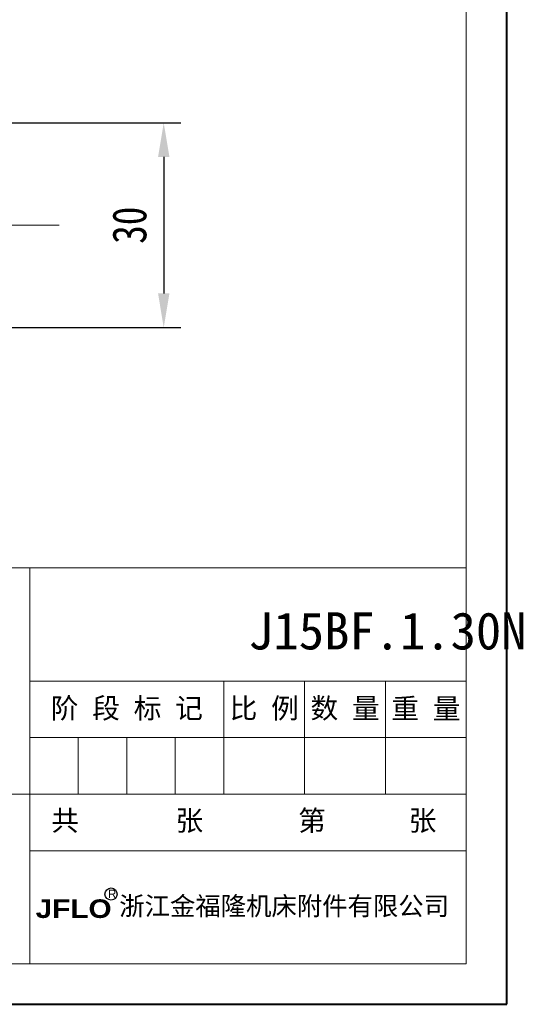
# Model space of a CAD drawing. Header units: millimetres. Extents: x 3378 to 3879, y -297 to 55.
# Tile 9 of 31: x 3804 to 3879, y -297 to -153. Entities that reach past the tile are written whole.
import ezdxf

# ---------------------------------------------------------------- set-up
doc = ezdxf.new("R2010")
doc.units = ezdxf.units.MM
for name, pattern in [('ACAD_ISO08W100', [36, 24, -3, 6, -3]), ('CENTER', [0.6, 0.375, -0.075, 0.075, -0.075]), ('CENTER2', [28.575, 19.05, -3.175, 3.175, -3.175])]:
    doc.linetypes.add(name, pattern=pattern)
for name, color, linetype, lineweight in [('中心线', 1, 'CENTER', 25), ('标注', 1, 'Continuous', 13), ('标注线', 7, 'Continuous', 15)]:
    doc.layers.add(name, color=color, linetype=linetype, lineweight=lineweight)
doc.styles.get("Standard").update_dxf_attribs({"font": '仿宋_GB2312.ttf', "width": 0.8})
doc.styles.add('样式 6', font='仿宋_GB2312.ttf')
doc.dimstyles.new('ISO-15', dxfattribs={"dimtxt": 5, "dimasz": 5, "dimexe": 2.5, "dimexo": 0.625, "dimgap": 2.5, "dimtad": 1, "dimdsep": 46, "dimtxsty": 'Standard', "dimcen": 2.5, "dimadec": 0, "dimazin": 0, "dimtfac": 1, "dimtmove": 0, "dimatfit": 3, "dimfxl": 0, "dimarcsym": 0})

# ---------------------------------------------------------------- blocks, each defined once
blk = doc.blocks.new('*D299')
at = {"color": 0, "lineweight": -2}
for p, q in [((3801.17, -168.05), (3827.18, -168.05)), ((3824.68, -173.05), (3824.68, -193.05)), ((3801.76, -198.05), (3827.18, -198.05))]:
    blk.add_line(p, q, dxfattribs=at)
at = {"color": 0, "lineweight": 9}
for points in [[(3823.85, -173.05), (3825.52, -173.05), (3824.68, -168.05)], [(3823.85, -193.05), (3825.52, -193.05), (3824.68, -198.05)]]:
    blk.add_solid(points, dxfattribs=at)
at = {"layer": 'Defpoints', "color": 0, "lineweight": 9}
for p in [(3800.54, -168.05), (3801.13, -198.05), (3824.68, -198.05)]:
    blk.add_point(p, dxfattribs=at)
at = {"color": 0, "lineweight": 9, "insert": (3819.68, -183.05), "char_height": 5, "attachment_point": 5, "rotation": 90}
blk.add_mtext('30', dxfattribs=at)

msp = doc.modelspace()

# ---------------------------------------------------------------- linework, layer by layer
at = {"color": 7, "lineweight": 40}
for p, q in [((3874.937, -297.232), (3874.937, 54.51)), ((3377.525, -297.232), (3874.937, -297.232))]:
    msp.add_line(p, q, dxfattribs=at)
at = {"color": 7, "lineweight": 13}
for p, q in [((3869.015, -291.31), (3869.015, 48.588)), ((3603.711, -233.279), (3869.015, -233.279)), ((3655.839, -291.31), (3869.015, -291.31))]:
    msp.add_line(p, q, dxfattribs=at)
at = {"color": 7, "lineweight": 15}
for p, q in [((3805.062, -291.31), (3805.062, -233.279)), ((3805.062, -249.859), (3869.015, -249.859)), ((3833.486, -266.44), (3833.486, -249.859)), ((3845.329, -266.44), (3845.329, -249.859)), ((3857.172, -266.44), (3857.172, -249.859)), ((3805.062, -258.149), (3869.015, -258.149)), ((3812.168, -266.44), (3812.168, -258.149)), ((3819.274, -266.44), (3819.274, -258.149)), ((3826.38, -266.44), (3826.38, -258.149)), ((3796.772, -266.44), (3869.015, -266.44)), ((3805.062, -274.73), (3869.015, -274.73))]:
    msp.add_line(p, q, dxfattribs=at)
at = {"layer": '中心线', "linetype": 'ACAD_ISO08W100', "lineweight": 13, "ltscale": 0.5}
msp.add_line((3809.371, -183.048), (3545.53, -183.048), dxfattribs=at)
at = {"layer": '标注', "color": 7, "lineweight": 30}
msp.add_circle((3816.965, -281.071), 0.891, dxfattribs=at)

# ---------------------------------------------------------------- texts
at = {"color": 7, "insert": (3837.048, -239.775), "char_height": 5.45106, "attachment_point": 1, "style": '样式 6'}
msp.add_mtext('J15BF.1.30N', dxfattribs=at)
at = {"color": 7, "linetype": 'CENTER2', "lineweight": 18, "char_height": 2.97331, "width": 32.1204, "attachment_point": 1, "style": '样式 6'}
for s, insert in [('{\\fSimSun|b0|i0|c134|p2;  第      张}', (3840.332, -268.811)), ('{\\fSimSun|b0|i0|c134|p2;  共       张}', (3804.158, -268.811))]:
    msp.add_mtext(s, dxfattribs=dict(at, insert=insert))
at = {"layer": '标注', "color": 7, "lineweight": 9, "attachment_point": 1, "style": '样式 6'}
for s, insert, char_height, width in [('{\\fArial|b0|i0|c0|p32;R}', (3816.509, -280.429), 1.22066, 0.87102), ('{\\fSimHei|b0|i0|c134|p2;浙江金福隆机床附件有限公司}', (3818.166, -281.465), 2.72469, 51.32651), ('{\\fArial Black|b0|i0|c0|p34;JFLO}', (3805.911, -281.852), 2.72469, 26.75694)]:
    msp.add_mtext(s, dxfattribs=dict(at, insert=insert, char_height=char_height, width=width))
at = {"layer": '标注线', "color": 7, "lineweight": 18, "char_height": 2.9733, "attachment_point": 5, "style": '样式 6'}
for s, insert, width in [('阶 段 标 记', (3819.274, -254.004), 28.42356), ('比 例', (3839.407, -254.004), 11.84315), ('数 量', (3851.251, -254.004), 11.84315), ('重 量', (3863.094, -254.004), 11.84315)]:
    msp.add_mtext(s, dxfattribs=dict(at, insert=insert, width=width))

# ---------------------------------------------------------------- dimensions: what is measured, and where the dimension line sits
at = {"color": 5, "lineweight": 9}
dim = msp.add_linear_dim(base=(3824.684, -198.048), p1=(3800.542, -168.048), p2=(3801.131, -198.048), angle=90, dimstyle='ISO-15', dxfattribs=at)
dim.commit()
dim.dimension.update_dxf_attribs({"geometry": '*D299', "text_midpoint": (3819.684, -183.048)})

doc.saveas('drawing.dxf')
